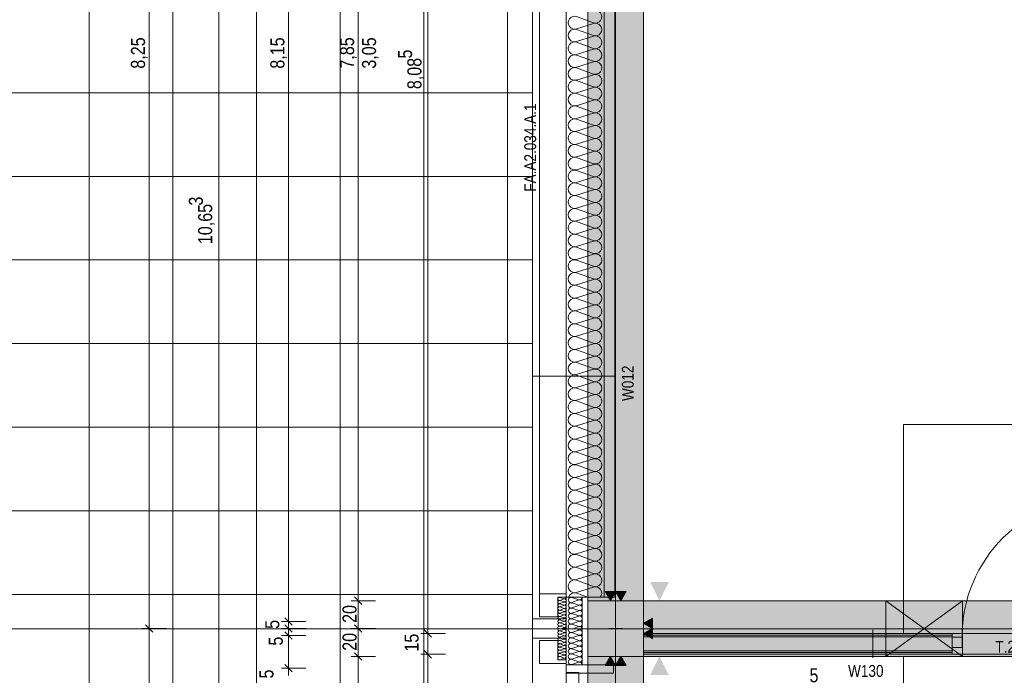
# Model space of a CAD drawing. Extents: x -620 to 300, y 62 to 1112.
# Tile 91 of 95: x -211 to -70, y 828 to 922. Entities that reach past the tile are written whole.
import ezdxf
from ezdxf.lldxf.tags import DXFTag

# ---------------------------------------------------------------- set-up
doc = ezdxf.new("R2010")
doc.units = 0
doc.layers.get('0').update_dxf_attribs({"lineweight": 13})
for name, color, linetype, lineweight, true_color in [('00 -Bauelemente -Dämmung innen', 7, 'Continuous', 9, 0xff7fe6), ('00 -Bauelemente -Gipskarton', 7, 'Continuous', 9, 0xff7fe6), ('00_Beschriftung UZ', 3, 'Continuous', 13, 0x00ff00), ('30 -33 Aussenwände- 3 Aussenstützen', 7, 'Continuous', 50, 0x0000dd), ('30 -33 Aussenwände- 7 Fassade_ Elemente', 7, 'Continuous', 9, 0x00aacc), ('30 -34 Innenwände- 11 Durchbruch', 4, 'Continuous', 9, 0x00ffff), ('30 -34 Innenwände- 2 nichttragend', 7, 'Continuous', 18, 0xff7fe6), ('30 -34 Innenwände- 4 Türen_Fenster', 7, 'Continuous', 15, 0x9955ff), ('30 -35 Decken- 1 Konstruktion-Träger- Stahlbeton', 7, 'grob-A06G9S5M8I', 13, 0x33aa00), ('70 -72 Beschriftung- 1 Beschriftung allgemein', 7, 'Continuous', 9, 0xff6633), ('70 -72 Beschriftung- 2 Beschriftung Bauteile', 7, 'Continuous', 9, 0x9999ff), ('70 -72 Beschriftung- 8 barrierefrei', 7, 'grob-A06G9S5M8I', 9, 0x888888), ('70 -76 Bemaßung- 2 Allgemein', 9, 'Continuous', 5, 0x808080), ('iwb_Schraffur_Unterzug', 7, 'Continuous', 5, 0xffffcc)]:
    doc.layers.add(name, color=color, linetype=linetype, lineweight=lineweight, true_color=true_color)
for name, color, linetype, lineweight in [('60- 61 allgemeine Ausstattung- 4 Terrassen', 7, 'Continuous', 9), ('70 -71 Achsen- 1 Gebäudeachsen', 7, 'STRICHPUNKT2-A06G9S5N8I', 18), ('70 -75 Raumstempel- 3 Wandstempel', 7, 'Continuous', 50), ('Keine', 7, 'Continuous', 9)]:
    doc.layers.add(name, color=color, linetype=linetype, lineweight=lineweight)
doc.styles.get("Standard").update_dxf_attribs({"font": 'ARIALN.TTF'})
tags = doc.linetypes.add('grob-A06G9S5M8I', pattern=[14, 3, -8, 3]).pattern_tags.tags
tags[8:9] = [DXFTag(74, 4), DXFTag(75, 0), DXFTag(340, '0'), DXFTag(46, 0.0), DXFTag(50, 0.0), DXFTag(44, 0.0), DXFTag(45, 0.0)]
tags[6:7] = [DXFTag(74, 4), DXFTag(75, 0), DXFTag(340, '0'), DXFTag(46, 0.0), DXFTag(50, 0.0), DXFTag(44, 0.0), DXFTag(45, 0.0)]
tags[4:5] = [DXFTag(74, 4), DXFTag(75, 0), DXFTag(340, '0'), DXFTag(46, 0.0), DXFTag(50, 0.0), DXFTag(44, 0.0), DXFTag(45, 0.0)]
tags = doc.linetypes.add('STRICHPUNKT2-A06G9S5N8I', pattern=[12.7, 6.35, -3.175, 0, -3.175]).pattern_tags.tags
tags[10:11] = [DXFTag(74, 4), DXFTag(75, 0), DXFTag(340, '0'), DXFTag(46, 0.0), DXFTag(50, 0.0), DXFTag(44, 0.0), DXFTag(45, 0.0)]
tags[8:9] = [DXFTag(74, 4), DXFTag(75, 0), DXFTag(340, '0'), DXFTag(46, 0.0), DXFTag(50, 0.0), DXFTag(44, 0.0), DXFTag(45, 0.0)]
tags[6:7] = [DXFTag(74, 4), DXFTag(75, 0), DXFTag(340, '0'), DXFTag(46, 0.0), DXFTag(50, 0.0), DXFTag(44, 0.0), DXFTag(45, 0.0)]
tags[4:5] = [DXFTag(74, 4), DXFTag(75, 0), DXFTag(340, '0'), DXFTag(46, 0.0), DXFTag(50, 0.0), DXFTag(44, 0.0), DXFTag(45, 0.0)]

# ---------------------------------------------------------------- blocks, each defined once
blk = doc.blocks.new('Referenz-A06G9S5P8I')
at = {"layer": '00 -Bauelemente -Dämmung innen', "color": 0, "linetype": 'Continuous', "lineweight": -2, "ltscale": 0.13}
for p, q in [((-121.55, 833.27), (-77.25, 833.27)), ((-121.55, 831.27), (-77.25, 831.27))]:
    blk.add_line(p, q, dxfattribs=at)
at = {"layer": '00 -Bauelemente -Gipskarton', "color": 0, "linetype": 'Continuous', "lineweight": -2, "ltscale": 0.13}
for p, q in [((-121.55, 833.77), (-77.25, 833.77)), ((-121.55, 833.52), (-77.25, 833.52)), ((-121.55, 833.27), (-77.25, 833.27)), ((-121.55, 831.27), (-77.25, 831.27)), ((-121.55, 831.02), (-77.25, 831.02)), ((-121.55, 830.77), (-77.25, 830.77))]:
    blk.add_line(p, q, dxfattribs=at)
at = {"layer": '00_Beschriftung UZ', "color": 0, "lineweight": -2}
for points in [[(-120.6, 841.14), (-119.26, 838.47), (-117.92, 841.14)], [(-120.6, 835.8), (-119.26, 838.47), (-117.92, 835.81)], [(-120.6, 833.14), (-119.26, 830.47), (-117.92, 833.14)], [(-120.6, 827.8), (-119.26, 830.47), (-117.92, 827.81)]]:
    blk.add_solid(points, dxfattribs=at)
at = {"layer": '30 -33 Aussenwände- 3 Aussenstützen', "color": 0, "linetype": 'Continuous', "lineweight": -2, "ltscale": 0.13}
for p, q in [((-121.55, 838.47), (-129.55, 838.47)), ((-129.55, 838.47), (-129.55, 830.47)), ((-121.55, 830.47), (-121.55, 838.47)), ((-129.55, 830.47), (-121.55, 830.47))]:
    blk.add_line(p, q, dxfattribs=at)
at = {"layer": '30 -33 Aussenwände- 3 Aussenstützen', "color": 0, "lineweight": -2}
for p, q in [((-125.55, 835.47), (-125.55, 833.47)), ((-126.55, 834.47), (-124.55, 834.47))]:
    blk.add_line(p, q, dxfattribs=at)
at = {"layer": '30 -33 Aussenwände- 7 Fassade_ Elemente', "color": 0, "linetype": 'Continuous', "lineweight": -2, "ltscale": 0.13}
for p, q in [((-132.65, 834.47), (-132.65, 999.47)), ((-137.49, 998.07), (-137.49, 835.87)), ((-127.19, 994.97), (-127.19, 838.97)), ((-125.69, 838.97), (-125.69, 994.97)), ((-136.49, 839.47), (-136.49, 994.47)), ((-132.65, 994.47), (-132.65, 839.47)), ((-128.75, 921.41), (-131.15, 922.29)), ((-131.15, 920.55), (-128.75, 921.32)), ((-128.75, 919.57), (-131.15, 920.46)), ((-131.15, 918.71), (-128.75, 919.48)), ((-128.75, 917.73), (-131.15, 918.62)), ((-131.15, 916.87), (-128.75, 917.64)), ((-128.75, 915.89), (-131.15, 916.78)), ((-131.15, 915.03), (-128.75, 915.8)), ((-128.75, 914.05), (-131.15, 914.94)), ((-131.15, 913.19), (-128.75, 913.96)), ((-128.75, 912.21), (-131.15, 913.1)), ((-131.15, 911.35), (-128.75, 912.12)), ((-128.75, 910.38), (-131.15, 911.26)), ((-131.15, 909.51), (-128.75, 910.29)), ((-128.75, 908.54), (-131.15, 909.42)), ((-131.15, 907.68), (-128.75, 908.45)), ((-128.75, 906.7), (-131.15, 907.59)), ((-131.15, 905.84), (-128.75, 906.61)), ((-128.75, 904.86), (-131.15, 905.75)), ((-131.15, 904), (-128.75, 904.77)), ((-128.75, 903.02), (-131.15, 903.91)), ((-131.15, 902.16), (-128.75, 902.93)), ((-128.75, 901.18), (-131.15, 902.07)), ((-131.15, 900.32), (-128.75, 901.09)), ((-128.75, 899.34), (-131.15, 900.23)), ((-131.15, 898.48), (-128.75, 899.25)), ((-128.75, 897.51), (-131.15, 898.39)), ((-131.15, 896.65), (-128.75, 897.42)), ((-128.75, 895.67), (-131.15, 896.56)), ((-131.15, 894.81), (-128.75, 895.58)), ((-128.75, 893.83), (-131.15, 894.72)), ((-131.15, 892.97), (-128.75, 893.74)), ((-128.75, 891.99), (-131.15, 892.88)), ((-131.15, 891.13), (-128.75, 891.9)), ((-128.75, 890.15), (-131.15, 891.04)), ((-131.15, 889.29), (-128.75, 890.06)), ((-128.75, 888.31), (-131.15, 889.2)), ((-131.15, 887.45), (-128.75, 888.22)), ((-128.75, 886.48), (-131.15, 887.36)), ((-131.15, 885.61), (-128.75, 886.39)), ((-128.75, 884.64), (-131.15, 885.52)), ((-131.15, 883.78), (-128.75, 884.55)), ((-128.75, 882.8), (-131.15, 883.69)), ((-131.15, 881.94), (-128.75, 882.71)), ((-128.75, 880.96), (-131.15, 881.85)), ((-131.15, 880.1), (-128.75, 880.87)), ((-128.75, 879.12), (-131.15, 880.01)), ((-131.15, 878.26), (-128.75, 879.03)), ((-128.75, 877.28), (-131.15, 878.17)), ((-131.15, 876.42), (-128.75, 877.19)), ((-128.75, 875.44), (-131.15, 876.33)), ((-131.15, 874.58), (-128.75, 875.35)), ((-128.75, 873.61), (-131.15, 874.49)), ((-131.15, 872.74), (-128.75, 873.52)), ((-128.75, 871.77), (-131.15, 872.65)), ((-131.15, 870.91), (-128.75, 871.68)), ((-128.75, 869.93), (-131.15, 870.82)), ((-131.15, 869.07), (-128.75, 869.84)), ((-128.75, 868.09), (-131.15, 868.98)), ((-131.15, 867.23), (-128.75, 868)), ((-128.75, 866.25), (-131.15, 867.14)), ((-131.15, 865.39), (-128.75, 866.16)), ((-128.75, 864.41), (-131.15, 865.3)), ((-131.15, 863.55), (-128.75, 864.32)), ((-128.75, 862.57), (-131.15, 863.46)), ((-131.15, 861.71), (-128.75, 862.48)), ((-128.75, 860.74), (-131.15, 861.62)), ((-131.15, 859.87), (-128.75, 860.65)), ((-128.75, 858.9), (-131.15, 859.78)), ((-131.15, 858.04), (-128.75, 858.81)), ((-128.75, 857.06), (-131.15, 857.95)), ((-131.15, 856.2), (-128.75, 856.97)), ((-128.75, 855.22), (-131.15, 856.11)), ((-131.15, 854.36), (-128.75, 855.13)), ((-128.75, 853.38), (-131.15, 854.27)), ((-131.15, 852.52), (-128.75, 853.29)), ((-128.75, 851.54), (-131.15, 852.43)), ((-131.15, 850.68), (-128.75, 851.45)), ((-128.75, 849.7), (-131.15, 850.59)), ((-131.15, 848.84), (-128.75, 849.61)), ((-128.75, 847.87), (-131.15, 848.75)), ((-131.15, 847), (-128.75, 847.78)), ((-128.75, 846.03), (-131.15, 846.91)), ((-131.15, 845.17), (-128.75, 845.94)), ((-128.75, 844.19), (-131.15, 845.08)), ((-131.15, 843.33), (-128.75, 844.1)), ((-128.75, 842.35), (-131.15, 843.24)), ((-131.15, 841.49), (-128.75, 842.26)), ((-128.75, 840.51), (-131.15, 841.4)), ((-136.49, 836.17), (-136.49, 839.47)), ((-136.49, 839.47), (-132.65, 839.47)), ((-132.65, 839.47), (-132.65, 838.97)), ((-131.15, 839.65), (-128.75, 840.42)), ((-131.15, 839.56), (-129.56, 838.97)), ((-133.85, 838.97), (-133.85, 836.17)), ((-132.65, 838.97), (-133.85, 838.97)), ((-132.95, 838.75), (-133.55, 838.94)), ((-133.55, 838.51), (-132.95, 838.73)), ((-132.95, 838.29), (-133.55, 838.49)), ((-133.55, 838.05), (-132.95, 838.27)), ((-132.95, 837.83), (-133.55, 838.03)), ((-132.65, 838.97), (-125.69, 838.97)), ((-132.65, 838.97), (-130.35, 838.97)), ((-132.65, 835.87), (-132.65, 838.97)), ((-132.65, 834.47), (-132.65, 838.97)), ((-130.85, 838.6), (-131.85, 838.93)), ((-131.85, 838.2), (-130.85, 838.57)), ((-130.85, 837.84), (-131.85, 838.16)), ((-127.19, 838.97), (-130.35, 838.97)), ((-130.35, 838.97), (-130.35, 834.47)), ((-133.55, 837.59), (-132.95, 837.81)), ((-132.95, 837.37), (-133.55, 837.57)), ((-133.55, 837.13), (-132.95, 837.35)), ((-132.95, 836.91), (-133.55, 837.11)), ((-133.55, 836.67), (-132.95, 836.89)), ((-132.95, 836.45), (-133.55, 836.65)), ((-131.85, 837.43), (-130.85, 837.8)), ((-130.85, 837.07), (-131.85, 837.39)), ((-131.85, 836.67), (-130.85, 837.03)), ((-130.85, 836.31), (-131.85, 836.63)), ((-137.49, 835.87), (-132.65, 835.87)), ((-133.85, 836.17), (-136.49, 836.17)), ((-133.55, 836.21), (-132.95, 836.43)), ((-132.95, 835.99), (-133.55, 836.19)), ((-133.55, 835.75), (-132.95, 835.97)), ((-132.95, 835.53), (-133.55, 835.73)), ((-133.55, 835.29), (-132.95, 835.51)), ((-132.95, 835.08), (-133.55, 835.27)), ((-133.55, 834.83), (-132.95, 835.05)), ((-131.85, 835.9), (-130.85, 836.27)), ((-130.85, 835.54), (-131.85, 835.86)), ((-131.85, 835.13), (-130.85, 835.5)), ((-130.85, 834.77), (-131.85, 835.1)), ((-125.55, 835.47), (-125.55, 833.47)), ((-132.95, 834.62), (-133.55, 834.81)), ((-132.95, 834.33), (-133.55, 834.14)), ((-133.55, 834.12), (-132.95, 833.9)), ((-132.95, 833.87), (-133.55, 833.68)), ((-133.55, 833.66), (-132.95, 833.44)), ((-132.95, 834.59), (-133.27, 834.47)), ((-132.95, 834.36), (-133.27, 834.47)), ((-132.65, 834.47), (-132.65, 829.27)), ((-130.85, 834.24), (-131.85, 833.92)), ((-131.85, 833.88), (-130.85, 833.51)), ((-130.85, 834.74), (-131.56, 834.47)), ((-130.85, 834.28), (-131.38, 834.47)), ((-130.35, 829.27), (-130.35, 834.47)), ((-126.55, 834.47), (-124.55, 834.47)), ((-132.65, 833.07), (-137.49, 833.07)), ((-136.49, 832.77), (-136.49, 829.47)), ((-133.85, 832.77), (-136.49, 832.77)), ((-133.85, 829.97), (-133.85, 832.77)), ((-132.95, 833.41), (-133.55, 833.22)), ((-133.55, 833.2), (-132.95, 832.98)), ((-132.95, 832.95), (-133.55, 832.76)), ((-133.55, 832.74), (-132.95, 832.52)), ((-132.95, 832.49), (-133.55, 832.3)), ((-133.55, 832.28), (-132.95, 832.06)), ((-130.85, 833.47), (-131.85, 833.15)), ((-131.85, 833.12), (-130.85, 832.75)), ((-130.85, 832.71), (-131.85, 832.39)), ((-131.85, 832.35), (-130.85, 831.98)), ((-132.95, 832.03), (-133.55, 831.84)), ((-133.55, 831.82), (-132.95, 831.6)), ((-132.95, 831.57), (-133.55, 831.38)), ((-133.55, 831.36), (-132.95, 831.14)), ((-132.95, 831.12), (-133.55, 830.92)), ((-133.55, 830.9), (-132.95, 830.68)), ((-130.85, 831.94), (-131.85, 831.62)), ((-131.85, 831.58), (-130.85, 831.21)), ((-130.85, 831.18), (-131.85, 830.85)), ((-131.85, 830.82), (-130.85, 830.45)), ((-136.49, 829.47), (-132.65, 829.47)), ((-132.65, 829.97), (-133.85, 829.97)), ((-132.95, 830.66), (-133.55, 830.46)), ((-133.55, 830.44), (-132.95, 830.22)), ((-132.95, 830.2), (-133.55, 830)), ((-132.65, 829.47), (-132.65, 829.97)), ((-130.85, 830.41), (-131.85, 830.09)), ((-131.85, 830.05), (-130.85, 829.68)), ((-130.85, 829.64), (-131.85, 829.32)), ((-132.65, 828.07), (-132.65, 829.27)), ((-132.65, 829.27), (-130.35, 829.27)), ((-132.65, 829.27), (-125.85, 829.27)), ((-132.65, 828.17), (-130.85, 828.17)), ((-132.65, 826.37), (-132.65, 828.17)), ((-125.85, 828.07), (-132.65, 828.07)), ((-130.85, 828.17), (-130.85, 826.37)), ((-125.85, 829.27), (-125.85, 828.07))]:
    blk.add_line(p, q, dxfattribs=at)
at = {"layer": '30 -33 Aussenwände- 7 Fassade_ Elemente', "color": 0, "linetype": 'grob-A06G9S5M8I', "lineweight": -2, "ltscale": 0.13}
blk.add_line((-137.49, 833.47), (-137.49, 786.41), dxfattribs=at)
at = {"layer": '30 -33 Aussenwände- 7 Fassade_ Elemente', "color": 0, "linetype": 'Continuous', "lineweight": -2, "ltscale": 0.13}
for centre, major_axis, end_param in [((-128.47, 922.28), (-0.282, -0.874), 3.765224), ((-131.43, 921.42), (0.282, 0.874), 3.764652), ((-128.47, 920.44), (-0.282, -0.874), 3.765224), ((-131.43, 919.58), (0.282, 0.874), 3.764652), ((-131.43, 917.74), (0.282, 0.874), 3.764652), ((-128.47, 918.6), (-0.282, -0.874), 3.765224), ((-128.47, 916.77), (-0.282, -0.874), 3.765224), ((-131.43, 915.9), (0.282, 0.874), 3.764652), ((-128.47, 914.93), (-0.282, -0.874), 3.765224), ((-131.43, 914.07), (0.282, 0.874), 3.764652), ((-131.43, 912.23), (0.282, 0.874), 3.764652), ((-128.47, 913.09), (-0.282, -0.874), 3.765224), ((-131.43, 910.39), (0.282, 0.874), 3.764652), ((-128.47, 911.25), (-0.282, -0.874), 3.765224), ((-128.47, 909.41), (-0.282, -0.874), 3.765224), ((-131.43, 908.55), (0.282, 0.874), 3.764652), ((-128.47, 907.57), (-0.282, -0.874), 3.765224), ((-131.43, 906.71), (0.282, 0.874), 3.764652), ((-131.43, 904.87), (0.282, 0.874), 3.764652), ((-128.47, 905.73), (-0.282, -0.874), 3.765224), ((-128.47, 903.9), (-0.282, -0.874), 3.765224), ((-131.43, 903.03), (0.282, 0.874), 3.764652), ((-128.47, 902.06), (-0.282, -0.874), 3.765224), ((-131.43, 901.2), (0.282, 0.874), 3.764652), ((-131.43, 899.36), (0.282, 0.874), 3.764652), ((-128.47, 900.22), (-0.282, -0.874), 3.765224), ((-128.47, 898.38), (-0.282, -0.874), 3.765224), ((-131.43, 897.52), (0.282, 0.874), 3.764652), ((-128.47, 896.54), (-0.282, -0.874), 3.765224), ((-131.43, 895.68), (0.282, 0.874), 3.764652), ((-131.43, 893.84), (0.282, 0.874), 3.764652), ((-128.47, 894.7), (-0.282, -0.874), 3.765224), ((-131.43, 892), (0.282, 0.874), 3.764652), ((-128.47, 892.87), (-0.282, -0.874), 3.765224), ((-128.47, 891.03), (-0.282, -0.874), 3.765224), ((-131.43, 890.17), (0.282, 0.874), 3.764652), ((-128.47, 889.19), (-0.282, -0.874), 3.765224), ((-131.43, 888.33), (0.282, 0.874), 3.764652), ((-131.43, 886.49), (0.282, 0.874), 3.764652), ((-128.47, 887.35), (-0.282, -0.874), 3.765224), ((-128.47, 885.51), (-0.282, -0.874), 3.765224), ((-131.43, 884.65), (0.282, 0.874), 3.764652), ((-128.47, 883.67), (-0.282, -0.874), 3.765224), ((-131.43, 882.81), (0.282, 0.874), 3.764652), ((-131.43, 880.97), (0.282, 0.874), 3.764652), ((-128.47, 881.83), (-0.282, -0.874), 3.765224), ((-128.47, 880), (-0.282, -0.874), 3.765224), ((-131.43, 879.13), (0.282, 0.874), 3.764652), ((-128.47, 878.16), (-0.282, -0.874), 3.765224), ((-131.43, 877.3), (0.282, 0.874), 3.764652), ((-131.43, 875.46), (0.282, 0.874), 3.764652), ((-128.47, 876.32), (-0.282, -0.874), 3.765224), ((-131.43, 873.62), (0.282, 0.874), 3.764652), ((-128.47, 874.48), (-0.282, -0.874), 3.765224), ((-128.47, 872.64), (-0.282, -0.874), 3.765224), ((-131.43, 871.78), (0.282, 0.874), 3.764652), ((-128.47, 870.8), (-0.282, -0.874), 3.765224), ((-131.43, 869.94), (0.282, 0.874), 3.764652), ((-131.43, 868.1), (0.282, 0.874), 3.764652), ((-128.47, 868.96), (-0.282, -0.874), 3.765224), ((-128.47, 867.13), (-0.282, -0.874), 3.765224), ((-131.43, 866.26), (0.282, 0.874), 3.764652), ((-128.47, 865.29), (-0.282, -0.874), 3.765224), ((-131.43, 864.43), (0.282, 0.874), 3.764652), ((-131.43, 862.59), (0.282, 0.874), 3.764652), ((-128.47, 863.45), (-0.282, -0.874), 3.765224), ((-128.47, 861.61), (-0.282, -0.874), 3.765224), ((-131.43, 860.75), (0.282, 0.874), 3.764652), ((-128.47, 859.77), (-0.282, -0.874), 3.765224), ((-131.43, 858.91), (0.282, 0.874), 3.764652), ((-131.43, 857.07), (0.282, 0.874), 3.764652), ((-128.47, 857.93), (-0.282, -0.874), 3.765224), ((-131.43, 855.23), (0.282, 0.874), 3.764652), ((-128.47, 856.09), (-0.282, -0.874), 3.765224), ((-128.47, 854.26), (-0.282, -0.874), 3.765224), ((-131.43, 853.39), (0.282, 0.874), 3.764652), ((-128.47, 852.42), (-0.282, -0.874), 3.765224), ((-131.43, 851.56), (0.282, 0.874), 3.764652), ((-131.43, 849.72), (0.282, 0.874), 3.764652), ((-128.47, 850.58), (-0.282, -0.874), 3.765224), ((-128.47, 848.74), (-0.282, -0.874), 3.765224), ((-131.43, 847.88), (0.282, 0.874), 3.764652), ((-128.47, 846.9), (-0.282, -0.874), 3.765224), ((-131.43, 846.04), (0.282, 0.874), 3.764652), ((-131.43, 844.2), (0.282, 0.874), 3.764652), ((-131.43, 844.2), (0.282, 0.874), 1.254884), ((-128.47, 845.06), (-0.282, -0.874), 3.765224), ((-131.43, 844.2), (-0.744, 0.539), 1.254884), ((-131.43, 844.2), (-0.744, -0.539), 1.254884), ((-128.47, 843.22), (-0.282, -0.874), 3.765224), ((-128.47, 843.22), (0.744, 0.539), 1.255075), ((-128.47, 843.22), (0.744, -0.539), 1.255075), ((-131.43, 842.36), (0.282, 0.874), 3.764652), ((-131.43, 842.36), (-0.744, 0.539), 1.254884), ((-131.43, 842.36), (0.282, 0.874), 1.254884), ((-128.47, 843.22), (-0.282, -0.874), 1.255075), ((-128.47, 841.39), (-0.282, -0.874), 3.765224), ((-128.47, 841.39), (0.744, 0.539), 1.255075), ((-131.43, 840.52), (-0.744, 0.539), 1.254884), ((-131.43, 842.36), (-0.744, -0.539), 1.254884), ((-131.43, 840.52), (0.282, 0.874), 1.254884), ((-128.47, 841.39), (-0.282, -0.874), 1.255075), ((-128.47, 841.39), (0.744, -0.539), 1.255075), ((-131.43, 838.69), (0.282, 0.874), 1.563745), ((-131.43, 840.52), (-0.744, -0.539), 1.254884), ((-128.47, 839.55), (0.717, -0.574), 2.557098), ((-133.62, 838.73), (0.07, 0.219), 3.765224), ((-133.62, 838.27), (0.07, 0.219), 3.765224), ((-133.62, 837.81), (0.07, 0.219), 3.765224), ((-132.88, 838.97), (-0.07, -0.219), 1.896254), ((-132.88, 838.51), (-0.07, -0.219), 3.764652), ((-132.88, 838.05), (-0.07, -0.219), 3.764652), ((-131.97, 838.56), (0.117, 0.364), 3.765224), ((-131.97, 837.8), (0.117, 0.364), 3.765224), ((-130.73, 838.97), (-0.117, -0.364), 1.896254), ((-130.73, 838.2), (-0.117, -0.364), 3.764652), ((-130.73, 837.44), (-0.117, -0.364), 3.764652), ((-133.62, 837.35), (0.07, 0.219), 3.765224), ((-133.62, 836.89), (0.07, 0.219), 3.765224), ((-133.62, 836.43), (0.07, 0.219), 3.765224), ((-132.88, 837.59), (-0.07, -0.219), 3.764652), ((-132.88, 837.13), (-0.07, -0.219), 3.764652), ((-132.88, 836.67), (-0.07, -0.219), 3.764652), ((-132.88, 836.21), (-0.07, -0.219), 3.764652), ((-131.97, 837.03), (0.117, 0.364), 3.765224), ((-131.97, 836.26), (0.117, 0.364), 3.765224), ((-131.97, 836.26), (-0.31, 0.225), 1.255075), ((-131.97, 836.26), (0.117, 0.364), 1.255075), ((-130.73, 836.67), (-0.117, -0.364), 3.764652), ((-130.73, 836.67), (0.31, 0.225), 1.254884), ((-130.73, 836.67), (-0.117, -0.364), 1.254884), ((-130.73, 836.67), (0.31, -0.225), 1.254884), ((-133.62, 835.97), (0.07, 0.219), 3.765224), ((-133.62, 835.51), (0.07, 0.219), 3.765224), ((-133.62, 835.51), (-0.186, 0.135), 1.255075), ((-133.62, 835.05), (0.07, 0.219), 3.765224), ((-133.62, 835.05), (-0.186, 0.135), 1.255075), ((-133.62, 835.51), (0.07, 0.219), 1.255075), ((-133.62, 835.51), (-0.186, -0.135), 1.255075), ((-133.62, 835.05), (0.07, 0.219), 1.255075), ((-132.88, 835.75), (0.186, 0.135), 1.254884), ((-132.88, 835.75), (-0.07, -0.219), 3.764652), ((-132.88, 835.75), (-0.07, -0.219), 1.254884), ((-132.88, 835.29), (0.186, 0.135), 1.254884), ((-132.88, 835.29), (-0.07, -0.219), 3.764652), ((-132.88, 835.29), (-0.07, -0.219), 1.254884), ((-132.88, 834.83), (0.186, 0.135), 1.254884), ((-132.88, 835.75), (0.186, -0.135), 1.254884), ((-132.88, 835.29), (0.186, -0.135), 1.254884), ((-131.97, 834.73), (0.117, 0.364), 2.619647), ((-131.97, 835.5), (0.117, 0.364), 3.765224), ((-131.97, 835.5), (-0.31, 0.225), 1.255075), ((-131.97, 836.26), (-0.31, -0.225), 1.255075), ((-131.97, 835.5), (0.117, 0.364), 1.255075), ((-131.97, 835.5), (-0.31, -0.225), 1.255075), ((-130.73, 835.9), (0.31, 0.225), 1.254884), ((-130.73, 835.9), (-0.117, -0.364), 3.764652), ((-130.73, 835.9), (-0.117, -0.364), 1.254884), ((-130.73, 835.14), (0.31, 0.225), 1.254884), ((-130.73, 835.9), (0.31, -0.225), 1.254884), ((-130.73, 835.14), (0.31, -0.225), 1.254884), ((-133.62, 834.59), (0.07, 0.219), 2.411197), ((-133.62, 834.36), (-0.198, 0.116), 2.411197), ((-133.62, 833.9), (0.071, 0.219), 3.765224), ((-133.62, 833.9), (-0.186, 0.135), 1.255075), ((-133.62, 833.44), (0.071, 0.219), 3.765224), ((-133.62, 835.05), (-0.186, -0.135), 1.255075), ((-133.62, 833.9), (0.071, 0.219), 1.255075), ((-133.62, 833.9), (-0.186, -0.135), 1.255075), ((-133.62, 833.44), (0.071, 0.219), 1.255075), ((-132.88, 834.83), (-0.07, -0.219), 1.254884), ((-132.88, 834.37), (0.207, 0.1), 1.434048), ((-132.88, 834.57), (-0.071, -0.219), 1.434048), ((-132.88, 834.11), (0.186, 0.135), 1.254884), ((-132.88, 834.11), (-0.071, -0.219), 1.254884), ((-132.88, 833.65), (0.186, 0.135), 1.254884), ((-132.88, 833.65), (-0.071, -0.219), 3.764652), ((-132.88, 834.83), (0.186, -0.135), 1.254884), ((-132.88, 834.11), (0.186, -0.135), 1.254884), ((-132.88, 833.65), (0.186, -0.135), 1.254884), ((-131.97, 834.28), (-0.332, 0.191), 2.405647), ((-131.97, 833.52), (0.117, 0.364), 3.765224), ((-131.97, 833.52), (-0.31, 0.225), 1.255075), ((-131.97, 833.52), (0.117, 0.364), 1.255075), ((-130.73, 835.14), (-0.117, -0.364), 1.254884), ((-130.73, 834.37), (0.369, 0.102), 1.613483), ((-130.73, 834.64), (-0.117, -0.364), 1.428714), ((-130.73, 833.88), (0.31, 0.225), 1.254884), ((-130.73, 833.88), (-0.117, -0.364), 1.254884), ((-130.73, 833.88), (0.31, -0.225), 1.254884), ((-133.62, 833.44), (-0.186, 0.135), 1.255075), ((-133.62, 832.98), (0.071, 0.219), 3.765224), ((-133.62, 832.52), (0.071, 0.219), 3.765224), ((-133.62, 832.06), (0.071, 0.219), 3.765224), ((-133.62, 833.44), (-0.186, -0.135), 1.255075), ((-132.88, 833.65), (-0.071, -0.219), 1.254884), ((-132.88, 833.19), (0.186, 0.135), 1.254884), ((-132.88, 833.19), (-0.071, -0.219), 3.764652), ((-132.88, 833.19), (-0.071, -0.219), 1.254884), ((-132.88, 832.74), (-0.071, -0.219), 3.764652), ((-132.88, 832.28), (-0.071, -0.219), 3.764652), ((-132.88, 833.19), (0.186, -0.135), 1.254884), ((-131.97, 832.75), (0.117, 0.364), 3.765224), ((-131.97, 832.75), (-0.31, 0.225), 1.255075), ((-131.97, 831.98), (0.117, 0.364), 3.765224), ((-131.97, 833.52), (-0.31, -0.225), 1.255075), ((-131.97, 832.75), (0.117, 0.364), 1.255075), ((-131.97, 832.75), (-0.31, -0.225), 1.255075), ((-130.73, 833.11), (0.31, 0.225), 1.254884), ((-130.73, 833.11), (-0.117, -0.364), 3.764652), ((-130.73, 833.11), (-0.117, -0.364), 1.254884), ((-130.73, 832.34), (0.31, 0.225), 1.254884), ((-130.73, 832.34), (-0.117, -0.364), 3.764652), ((-130.73, 833.11), (0.31, -0.225), 1.254884), ((-130.73, 832.34), (0.31, -0.225), 1.254884), ((-133.62, 831.6), (0.071, 0.219), 3.765224), ((-133.62, 831.14), (0.071, 0.219), 3.765224), ((-133.62, 830.68), (0.071, 0.219), 3.765224), ((-132.88, 831.82), (-0.071, -0.219), 3.764652), ((-132.88, 831.36), (-0.071, -0.219), 3.764652), ((-132.88, 830.9), (-0.071, -0.219), 3.764652), ((-131.97, 831.22), (0.117, 0.364), 3.765224), ((-131.97, 830.45), (0.117, 0.364), 3.765224), ((-130.73, 832.34), (-0.117, -0.364), 1.254884), ((-130.73, 831.58), (-0.117, -0.364), 3.764652), ((-130.73, 830.81), (-0.117, -0.364), 3.764652), ((-133.62, 830.22), (0.071, 0.219), 3.765224), ((-132.88, 830.44), (-0.071, -0.219), 3.764652), ((-132.88, 829.98), (0.23, -0.003), 1.896254), ((-131.97, 829.69), (0.117, 0.364), 3.765224), ((-130.73, 830.05), (-0.117, -0.364), 3.764652), ((-130.73, 829.28), (0.383, -0.005), 1.896254)]:
    blk.add_ellipse(centre, major_axis=major_axis, ratio=1, start_param=0, end_param=end_param, dxfattribs=at)
at = {"layer": '30 -34 Innenwände- 11 Durchbruch', "color": 0, "linetype": 'Continuous', "lineweight": -2, "ltscale": 0.13}
for p, q in [((-86.79, 830.47), (-86.79, 838.47)), ((-86.79, 838.47), (-75.79, 830.47)), ((-75.79, 838.47), (-86.79, 830.47)), ((-86.79, 838.47), (-75.79, 838.47)), ((-75.79, 838.47), (-86.79, 830.47)), ((-75.79, 830.47), (-86.79, 838.47)), ((-75.79, 830.47), (-75.79, 838.47)), ((-86.79, 830.47), (-75.79, 830.47))]:
    blk.add_line(p, q, dxfattribs=at)
at = {"layer": '30 -34 Innenwände- 11 Durchbruch', "color": 0, "lineweight": -2}
for points in [[(-86.79, 830.47), (-86.79, 838.47), (-81.29, 834.47)], [(-75.79, 830.47), (-81.29, 834.47), (-75.79, 838.47)]]:
    blk.add_solid(points, dxfattribs=at)
at = {"layer": '30 -34 Innenwände- 2 nichttragend', "color": 0, "linetype": 'Continuous', "lineweight": -2, "ltscale": 0.13}
for p, q in [((-121.55, 830.77), (-121.55, 833.77)), ((-121.55, 833.77), (-77.25, 833.77)), ((-77.25, 833.52), (-77.25, 833.77)), ((-77.25, 830.77), (-77.25, 833.52)), ((-77.25, 833.27), (-77.25, 833.52)), ((-77.25, 831.27), (-77.25, 833.27)), ((-77.25, 831.02), (-77.25, 831.27)), ((-77.25, 830.77), (-77.25, 831.02)), ((-121.55, 830.77), (-77.25, 830.77))]:
    blk.add_line(p, q, dxfattribs=at)
at = {"layer": '30 -34 Innenwände- 4 Türen_Fenster', "color": 0, "linetype": 'grob-A06G9S5M8I', "lineweight": -2, "ltscale": 0.13}
for p, q in [((-77.25, 833.77), (-54.25, 833.77)), ((-77.25, 830.77), (-54.25, 830.77))]:
    blk.add_line(p, q, dxfattribs=at)
at = {"layer": '30 -34 Innenwände- 4 Türen_Fenster', "color": 0, "linetype": 'Continuous', "lineweight": -2, "ltscale": 0.13}
for p, q in [((-77.25, 833.23), (-75.85, 833.23)), ((-77.25, 831.77), (-77.25, 833.23)), ((-75.85, 833.23), (-75.85, 831.77)), ((-75.85, 831.77), (-77.25, 831.77))]:
    blk.add_line(p, q, dxfattribs=at)
at = {"layer": '30 -34 Innenwände- 4 Türen_Fenster', "color": 0, "linetype": 'grob-A06G9S5M8I', "lineweight": -2, "ltscale": 0.13}
blk.add_ellipse((-55.65, 833.23), major_axis=(0, 20.2), ratio=1, start_param=0, end_param=1.570796, dxfattribs=at)
at = {"layer": '30 -35 Decken- 1 Konstruktion-Träger- Stahlbeton', "color": 0, "lineweight": -2}
for p, q in [((-129.55, 995.47), (-129.55, 778.47)), ((-121.55, 995.47), (-121.55, 778.47))]:
    blk.add_line(p, q, dxfattribs=at)
at = {"layer": '30 -35 Decken- 1 Konstruktion-Träger- Stahlbeton', "color": 0, "linetype": 'STRICHPUNKT2-A06G9S5N8I', "lineweight": -2, "ltscale": 0.13}
for p, q in [((-121.55, 838.47), (76.53, 838.47)), ((-121.55, 830.47), (76.53, 830.47))]:
    blk.add_line(p, q, dxfattribs=at)
at = {"layer": '30 -35 Decken- 1 Konstruktion-Träger- Stahlbeton', "color": 0, "linetype": 'Continuous', "lineweight": -2, "ltscale": 0.13}
blk.add_line((-121.55, 838.47), (-121.55, 830.47), dxfattribs=at)
at = {"layer": '60- 61 allgemeine Ausstattung- 4 Terrassen', "color": 0, "lineweight": -2}
for p, q in [((-201.09, 786.41), (-201.09, 1004.87)), ((-189.09, 786.41), (-189.09, 1004.87)), ((-177.09, 786.41), (-177.09, 1004.87)), ((-165.09, 786.41), (-165.09, 1004.87)), ((-153.09, 786.41), (-153.09, 1004.87)), ((-141.09, 786.41), (-141.09, 1004.87)), ((-137.49, 786.41), (-137.49, 998.67)), ((-261.09, 911.37), (-137.49, 911.37)), ((-261.09, 899.37), (-137.49, 899.37)), ((-261.09, 887.37), (-137.49, 887.37)), ((-261.09, 875.37), (-137.49, 875.37)), ((-261.09, 863.37), (-137.49, 863.37)), ((-261.09, 851.37), (-137.49, 851.37)), ((-443.61, 839.37), (-137.49, 839.37))]:
    blk.add_line(p, q, dxfattribs=at)
at = {"layer": '70 -71 Achsen- 1 Gebäudeachsen', "color": 0, "linetype": 'STRICHPUNKT2-A06G9S5N8I', "lineweight": -2, "ltscale": 0.13}
for p, q in [((-125.58, 1084.39), (-125.58, 84.95)), ((-538.63, 834.45), (76.53, 834.45))]:
    blk.add_line(p, q, dxfattribs=at)
at = {"layer": '70 -72 Beschriftung- 2 Beschriftung Bauteile', "color": 0, "lineweight": -2}
for p, q in [((-126.3, 838.47), (-127.05, 839.77)), ((-127.05, 839.77), (-125.55, 839.77)), ((-125.55, 839.77), (-126.3, 838.47)), ((-124.8, 838.47), (-125.55, 839.77)), ((-125.55, 839.77), (-124.05, 839.77)), ((-124.05, 839.77), (-124.8, 838.47)), ((-121.55, 835.22), (-120.25, 835.97)), ((-120.25, 834.47), (-121.55, 835.22)), ((-120.25, 835.97), (-120.25, 834.47)), ((-121.55, 833.72), (-120.25, 834.47)), ((-120.25, 832.97), (-121.55, 833.72)), ((-120.25, 834.47), (-120.25, 832.97)), ((-127.05, 829.18), (-126.3, 830.47)), ((-126.3, 830.47), (-125.55, 829.18)), ((-125.55, 829.18), (-124.8, 830.47)), ((-124.8, 830.47), (-124.05, 829.18)), ((-125.55, 829.18), (-127.05, 829.18)), ((-124.05, 829.18), (-125.55, 829.18))]:
    blk.add_line(p, q, dxfattribs=at)
for points in [[(-126.3, 838.47), (-127.05, 839.77), (-126.3, 839.77)], [(-126.3, 838.47), (-126.3, 839.77), (-125.55, 839.77)], [(-124.8, 838.47), (-125.55, 839.77), (-124.8, 839.77)], [(-124.8, 838.47), (-124.8, 839.77), (-124.05, 839.77)], [(-120.25, 834.47), (-121.55, 835.22), (-120.25, 835.97)], [(-120.25, 832.97), (-121.55, 833.72), (-120.25, 834.47)], [(-126.3, 829.18), (-127.05, 829.18), (-126.3, 830.47)], [(-126.3, 829.18), (-126.3, 830.47), (-125.55, 829.18)], [(-124.8, 829.18), (-125.55, 829.18), (-124.8, 830.47)], [(-124.8, 829.18), (-124.8, 830.47), (-124.05, 829.18)]]:
    blk.add_solid(points, dxfattribs=at)
at = {"layer": '70 -72 Beschriftung- 8 barrierefrei', "color": 0, "linetype": 'grob-A06G9S5M8I', "lineweight": -2, "ltscale": 0.13}
for p, q in [((-84.25, 833.77), (-84.25, 863.77)), ((-84.25, 863.77), (-54.25, 863.77)), ((-54.25, 833.77), (-84.25, 833.77)), ((-84.25, 800.47), (-84.25, 830.47)), ((-84.25, 830.47), (-54.25, 830.47))]:
    blk.add_line(p, q, dxfattribs=at)
at = {"layer": '70 -75 Raumstempel- 3 Wandstempel', "color": 0, "linetype": 'Continuous', "lineweight": -2, "ltscale": 0.13}
for p, q in [((-125.69, 870.68), (-137.49, 870.68)), ((-88.64, 830.27), (-88.64, 834.27))]:
    blk.add_line(p, q, dxfattribs=at)
at = {"layer": '70 -76 Bemaßung- 2 Allgemein', "color": 0, "linetype": 'Continuous', "lineweight": -2, "ltscale": 0.13}
for p, q in [((-192.49, 835.53), (-192.49, 998.41)), ((-182.49, 787.47), (-182.49, 998.41)), ((-172.49, 836.53), (-172.49, 997.41)), ((-162.49, 839.53), (-162.49, 994.41)), ((-152.49, 834.83), (-152.49, 994.41)), ((-162.49, 837.47), (-162.49, 839.53)), ((-162.49, 839.47), (-162.49, 837.41)), ((-159.99, 838.47), (-163.49, 838.47)), ((-159.99, 838.47), (-163.49, 838.47)), ((-161.96, 837.94), (-163.02, 839)), ((-163.02, 839), (-161.96, 837.94)), ((-172.49, 836.53), (-172.49, 837.59)), ((-172.49, 835.53), (-172.49, 836.59)), ((-172.49, 834.47), (-172.49, 836.53)), ((-172.49, 834.47), (-172.49, 836.53)), ((-162.49, 835.53), (-162.49, 837.41)), ((-192.49, 833.47), (-192.49, 835.53)), ((-192.49, 835.47), (-192.49, 833.41)), ((-169.99, 835.47), (-173.49, 835.47)), ((-169.99, 835.47), (-173.49, 835.47)), ((-171.96, 834.94), (-173.02, 836)), ((-171.96, 834.94), (-173.02, 836)), ((-172.49, 834.53), (-172.49, 835.59)), ((-172.49, 833.47), (-172.49, 835.53)), ((-172.49, 834.47), (-172.49, 835.47)), ((-172.49, 835.47), (-172.49, 833.41)), ((-162.49, 833.47), (-162.49, 835.53)), ((-162.49, 835.47), (-162.49, 833.41)), ((-152.49, 834.83), (-152.49, 835.89)), ((-189.99, 834.47), (-193.49, 834.47)), ((-189.99, 834.47), (-193.49, 834.47)), ((-191.96, 833.94), (-193.02, 835)), ((-193.02, 835), (-191.96, 833.94)), ((-169.99, 834.47), (-173.49, 834.47)), ((-169.99, 834.47), (-173.49, 834.47)), ((-173.02, 835), (-171.96, 833.94)), ((-171.96, 833.94), (-173.02, 835)), ((-173.02, 834), (-171.96, 832.94)), ((-171.96, 832.94), (-173.02, 834)), ((-172.49, 832.47), (-172.49, 834.53)), ((-172.49, 833.47), (-172.49, 834.47)), ((-172.49, 834.47), (-172.49, 832.41)), ((-159.99, 834.47), (-163.49, 834.47)), ((-159.99, 834.47), (-163.49, 834.47)), ((-161.96, 833.94), (-163.02, 835)), ((-163.02, 835), (-161.96, 833.94)), ((-149.99, 833.77), (-153.49, 833.77)), ((-149.99, 833.77), (-153.49, 833.77)), ((-151.96, 833.24), (-153.02, 834.3)), ((-151.96, 833.24), (-153.02, 834.3)), ((-152.49, 832.77), (-152.49, 834.83)), ((-152.49, 832.77), (-152.49, 834.83)), ((-152.49, 830.77), (-152.49, 833.77)), ((-192.49, 775.53), (-192.49, 833.41)), ((-169.99, 833.47), (-173.49, 833.47)), ((-169.99, 833.47), (-173.49, 833.47)), ((-172.49, 828.77), (-172.49, 833.47)), ((-172.49, 833.41), (-172.49, 832.35)), ((-172.49, 832.41), (-172.49, 831.35)), ((-162.49, 831.53), (-162.49, 833.41)), ((-161.96, 829.94), (-163.02, 831)), ((-163.02, 831), (-161.96, 829.94)), ((-162.49, 829.47), (-162.49, 831.53)), ((-162.49, 831.47), (-162.49, 829.41)), ((-153.02, 831.3), (-151.96, 830.24)), ((-153.02, 831.3), (-151.96, 830.24)), ((-152.49, 831.77), (-152.49, 829.71)), ((-152.49, 831.77), (-152.49, 829.71)), ((-172.49, 829.77), (-172.49, 827.71)), ((-172.49, 829.77), (-172.49, 827.71)), ((-159.99, 830.47), (-163.49, 830.47)), ((-159.99, 830.47), (-163.49, 830.47)), ((-162.49, 779.53), (-162.49, 829.41)), ((-149.99, 830.77), (-153.49, 830.77)), ((-149.99, 830.77), (-153.49, 830.77)), ((-152.49, 829.71), (-152.49, 828.65)), ((-152.49, 787.47), (-152.49, 829.71)), ((-169.99, 828.77), (-173.49, 828.77)), ((-169.99, 828.77), (-173.49, 828.77)), ((-173.02, 829.3), (-171.96, 828.24)), ((-173.02, 829.3), (-171.96, 828.24))]:
    blk.add_line(p, q, dxfattribs=at)
at = {"layer": '70 -72 Beschriftung- 1 Beschriftung allgemein', "color": 0, "linetype": 'Continuous', "lineweight": -2, "ltscale": 0.13, "insert": (-138.66, 897.16), "char_height": 1.7, "attachment_point": 1, "rotation": 90}
blk.add_mtext('{\\fArial Narrow;FA.A2.034.A.1}', dxfattribs=at)
at = {"layer": '70 -75 Raumstempel- 3 Wandstempel', "color": 0, "linetype": 'ByBlock', "lineweight": -2, "ltscale": 0.13, "insert": (-124.66, 867.12), "char_height": 1.7, "attachment_point": 1, "rotation": 90}
blk.add_mtext('{\\fArial Narrow;W012}', dxfattribs=at)
at = {"layer": '70 -75 Raumstempel- 3 Wandstempel', "color": 0, "linetype": 'ByBlock', "lineweight": -2, "ltscale": 0.13, "insert": (-92.2, 829.24), "char_height": 1.7, "attachment_point": 1}
blk.add_mtext('{\\fArial Narrow;W130}', dxfattribs=at)
at = {"layer": '70 -76 Bemaßung- 2 Allgemein', "color": 0, "linetype": 'Continuous', "lineweight": -2, "ltscale": 0.13, "char_height": 2.0138, "attachment_point": 1, "rotation": 90}
for s, insert in [('{\\fArial Narrow;8,25}', (-195.1, 914.82)), ('{\\fArial Narrow;8,15}', (-175.1, 914.82)), ('{\\fArial Narrow;7,85}', (-165.1, 914.83)), ('{\\fArial Narrow;3,05}', (-161.95, 914.82)), ('{\\fArial Narrow;5}', (-156.78, 916.28)), ('{\\fArial Narrow;8,08}', (-155.44, 911.88)), ('{\\fArial Narrow;3}', (-186.8, 895.17)), ('{\\fArial Narrow;10,65}', (-185.46, 889.64)), ('{\\fArial Narrow;20}', (-164.74, 835.28)), ('{\\fArial Narrow;5}', (-175.84, 834.43)), ('{\\fArial Narrow;20}', (-164.74, 831.28)), ('{\\fArial Narrow;15}', (-155.84, 831.16)), ('{\\fArial Narrow;5}', (-175.33, 832.02)), ('{\\fArial Narrow;5}', (-176.67, 827.3))]:
    blk.add_mtext(s, dxfattribs=dict(at, insert=insert))
at = {"layer": '70 -76 Bemaßung- 2 Allgemein', "color": 0, "linetype": 'Continuous', "lineweight": -2, "ltscale": 0.13, "insert": (-97.73, 828.77), "char_height": 2.0138, "attachment_point": 1}
blk.add_mtext('{\\fArial Narrow;5}', dxfattribs=at)
at = {"layer": 'Keine', "color": 0, "linetype": 'ByBlock', "lineweight": -2, "ltscale": 0.13, "insert": (-71.06, 832.7), "char_height": 1.7, "attachment_point": 1}
blk.add_mtext('{\\fArial Narrow;T.2.A.13}', dxfattribs=at)
blk = doc.blocks.new('Referenz-A06G9S5R8I')
at = {"layer": 'iwb_Schraffur_Unterzug', "linetype": 'Continuous', "ltscale": 0.13}
for points in [[(-129.58, 778.38), (-129.58, 995.45), (-121.58, 778.38), (-121.58, 995.45)], [(-121.58, 838.45), (76.53, 838.45), (76.53, 836.02)], [(-121.58, 838.45), (76.53, 836.02), (76.53, 830.45)], [(-121.58, 838.45), (76.53, 830.45), (-121.58, 830.45)]]:
    blk.add_solid(points, dxfattribs=at)

msp = doc.modelspace()

# ---------------------------------------------------------------- block references
at = {"color": 8, "lineweight": 13, "ltscale": 0.13, "true_color": 0x808080}
msp.add_blockref('Referenz-A06G9S5P8I', (0, 0), dxfattribs=at)
at = {"color": 8, "lineweight": 25, "ltscale": 0.25, "true_color": 0x808080}
msp.add_blockref('Referenz-A06G9S5R8I', (0, 0), dxfattribs=at)

doc.saveas('drawing.dxf')
